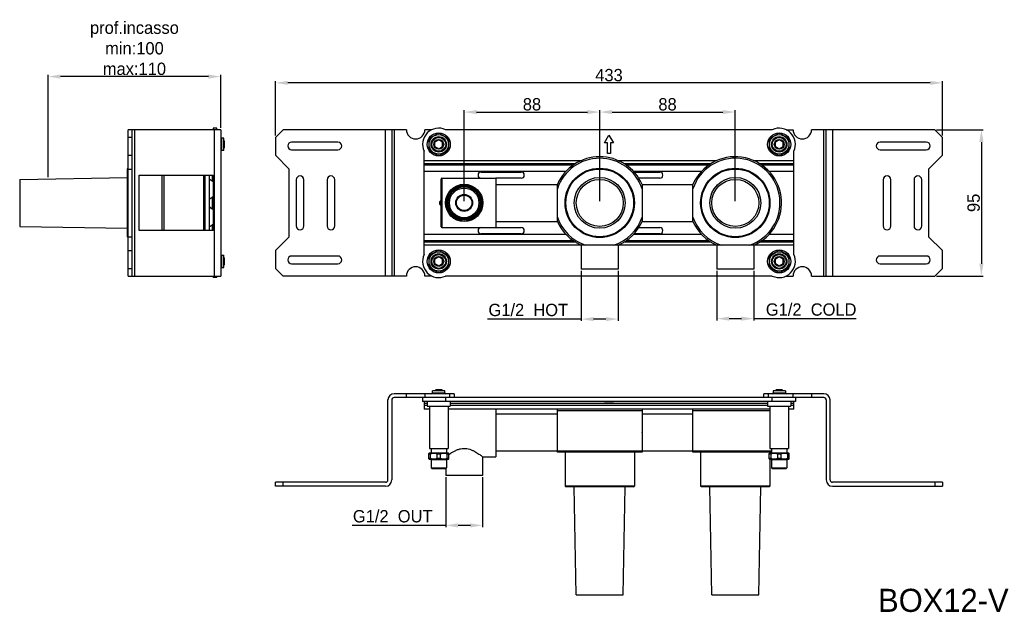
# Model space of a CAD drawing. Header units: inches. Extents: x 3100 to 4399, y 186 to 571.
# Tile 1 of 4: x 3100 to 3740, y 186 to 571. Entities that reach past the tile are written whole.
import ezdxf

# ---------------------------------------------------------------- set-up
doc = ezdxf.new("R2010")
doc.units = ezdxf.units.IN
doc.header["$MEASUREMENT"] = 0
doc.layers.add('02___PRT_ALL_AXES', color=7, linetype='Continuous')
doc.dimstyles.new('3.5', dxfattribs={"dimtxt": 3.5, "dimasz": 3.5, "dimexe": 1.2, "dimexo": 1.2, "dimgap": 1, "dimtad": 1, "dimdec": 1, "dimdsep": 46, "dimtxsty": 'Standard', "dimcen": 0, "dimadec": 0, "dimazin": 0, "dimtfac": 1, "dimtdec": 1, "dimtofl": 0, "dimtmove": 0, "dimatfit": 3, "dimfxl": 0, "dimtolj": 1, "dimarcsym": 0})

# ---------------------------------------------------------------- blocks, each defined once
blk = doc.blocks.new('*D152')
at = {"color": 0, "lineweight": -2, "transparency": 16777216}
for p, q in [((3695.59, 499.28), (3725.82, 499.28)), ((3724.62, 491.28), (3724.62, 412.28)), ((3695.59, 404.28), (3725.82, 404.28))]:
    blk.add_line(p, q, dxfattribs=at)
at = {"color": 0, "transparency": 16777216}
for points in [[(3723.29, 491.28), (3725.96, 491.28), (3724.62, 499.28)], [(3723.29, 412.28), (3725.96, 412.28), (3724.62, 404.28)]]:
    blk.add_solid(points, dxfattribs=at)
at = {"layer": 'Defpoints', "color": 0, "transparency": 16777216}
for p in [(3694.39, 499.28), (3694.39, 404.28), (3724.62, 404.28)]:
    blk.add_point(p, dxfattribs=at)
at = {"color": 0, "transparency": 16777216, "insert": (3719.62, 451.78), "char_height": 8, "attachment_point": 5, "rotation": 90}
blk.add_mtext('\\A1;95', dxfattribs=at)
blk = doc.blocks.new('*D153')
at = {"color": 0, "lineweight": -2, "transparency": 16777216}
for p, q in [((3476.89, 452.98), (3476.89, 511.94)), ((3564.89, 452.98), (3564.89, 511.94)), ((3484.89, 510.74), (3556.89, 510.74))]:
    blk.add_line(p, q, dxfattribs=at)
at = {"color": 0, "transparency": 16777216}
for points in [[(3484.89, 512.08), (3484.89, 509.41), (3476.89, 510.74)], [(3556.89, 512.08), (3556.89, 509.41), (3564.89, 510.74)]]:
    blk.add_solid(points, dxfattribs=at)
at = {"layer": 'Defpoints', "color": 0, "transparency": 16777216}
for p in [(3564.89, 510.74), (3476.89, 451.78), (3564.89, 451.78)]:
    blk.add_point(p, dxfattribs=at)
at = {"color": 0, "transparency": 16777216, "insert": (3520.89, 515.74), "char_height": 8, "attachment_point": 5}
blk.add_mtext('\\A1;88', dxfattribs=at)
blk = doc.blocks.new('*D154')
at = {"color": 0, "lineweight": -2, "transparency": 16777216}
for p, q in [((3552.89, 407.58), (3552.89, 375.41)), ((3576.89, 407.58), (3576.89, 375.41)), ((3560.89, 376.61), (3568.89, 376.61)), ((3576.89, 376.61), (3643.38, 376.61))]:
    blk.add_line(p, q, dxfattribs=at)
at = {"color": 0, "transparency": 16777216}
for points in [[(3560.89, 377.95), (3560.89, 375.28), (3552.89, 376.61)], [(3568.89, 377.95), (3568.89, 375.28), (3576.89, 376.61)]]:
    blk.add_solid(points, dxfattribs=at)
at = {"layer": 'Defpoints', "color": 0, "transparency": 16777216}
for p in [(3552.89, 408.78), (3576.89, 408.78), (3576.89, 376.61)]:
    blk.add_point(p, dxfattribs=at)
at = {"color": 0, "transparency": 16777216, "insert": (3614.13, 382.48), "char_height": 8, "attachment_point": 5}
blk.add_mtext('\\A1;G1/2  COLD', dxfattribs=at)
blk = doc.blocks.new('*D155')
at = {"color": 0, "lineweight": -2, "transparency": 16777216}
for p, q in [((3266.39, 495.48), (3266.39, 530.9)), ((3699.39, 495.48), (3699.39, 530.9)), ((3691.39, 529.7), (3274.39, 529.7))]:
    blk.add_line(p, q, dxfattribs=at)
at = {"color": 0, "transparency": 16777216}
for points in [[(3274.39, 531.03), (3274.39, 528.37), (3266.39, 529.7)], [(3691.39, 531.03), (3691.39, 528.37), (3699.39, 529.7)]]:
    blk.add_solid(points, dxfattribs=at)
at = {"layer": 'Defpoints', "color": 0, "transparency": 16777216}
for p in [(3266.39, 529.7), (3266.39, 494.28), (3699.39, 494.28)]:
    blk.add_point(p, dxfattribs=at)
at = {"color": 0, "transparency": 16777216, "insert": (3482.89, 534.7), "char_height": 8, "attachment_point": 5}
blk.add_mtext('\\A1;433', dxfattribs=at)
blk = doc.blocks.new('*D156')
at = {"color": 0, "lineweight": -2, "transparency": 16777216}
for p, q in [((3464.89, 407.58), (3464.89, 375.12)), ((3488.89, 407.58), (3488.89, 375.12)), ((3464.89, 376.32), (3404.11, 376.32)), ((3480.89, 376.32), (3472.89, 376.32))]:
    blk.add_line(p, q, dxfattribs=at)
at = {"color": 0, "transparency": 16777216}
for points in [[(3472.89, 377.65), (3472.89, 374.99), (3464.89, 376.32)], [(3480.89, 377.65), (3480.89, 374.99), (3488.89, 376.32)]]:
    blk.add_solid(points, dxfattribs=at)
at = {"layer": 'Defpoints', "color": 0, "transparency": 16777216}
for p in [(3464.89, 408.78), (3488.89, 408.78), (3488.89, 376.32)]:
    blk.add_point(p, dxfattribs=at)
at = {"color": 0, "transparency": 16777216, "insert": (3430.5, 382.19), "char_height": 8, "attachment_point": 5}
blk.add_mtext('\\A1;G1/2  HOT', dxfattribs=at)
blk = doc.blocks.new('*D157')
at = {"color": 0, "lineweight": -2, "transparency": 16777216}
for p, q in [((3388.89, 452.98), (3388.89, 511.94)), ((3476.89, 452.98), (3476.89, 511.94)), ((3396.89, 510.74), (3468.89, 510.74))]:
    blk.add_line(p, q, dxfattribs=at)
at = {"color": 0, "transparency": 16777216}
for points in [[(3396.89, 512.08), (3396.89, 509.41), (3388.89, 510.74)], [(3468.89, 512.08), (3468.89, 509.41), (3476.89, 510.74)]]:
    blk.add_solid(points, dxfattribs=at)
at = {"layer": 'Defpoints', "color": 0, "transparency": 16777216}
for p in [(3476.89, 510.74), (3388.89, 451.78), (3476.89, 451.78)]:
    blk.add_point(p, dxfattribs=at)
at = {"color": 0, "transparency": 16777216, "insert": (3432.89, 515.74), "char_height": 8, "attachment_point": 5}
blk.add_mtext('\\A1;88', dxfattribs=at)
blk = doc.blocks.new('*D158')
at = {"color": 0, "lineweight": -2, "transparency": 16777216}
for p, q in [((3376.89, 273.65), (3376.89, 241.19)), ((3400.89, 273.65), (3400.89, 241.19)), ((3376.89, 242.39), (3316.11, 242.39)), ((3392.89, 242.39), (3384.89, 242.39))]:
    blk.add_line(p, q, dxfattribs=at)
at = {"color": 0, "transparency": 16777216}
for points in [[(3384.89, 243.72), (3384.89, 241.06), (3376.89, 242.39)], [(3392.89, 243.72), (3392.89, 241.06), (3400.89, 242.39)]]:
    blk.add_solid(points, dxfattribs=at)
at = {"layer": 'Defpoints', "color": 0, "transparency": 16777216}
for p in [(3376.89, 274.85), (3400.89, 274.85), (3400.89, 242.39)]:
    blk.add_point(p, dxfattribs=at)
at = {"color": 0, "transparency": 16777216, "insert": (3342.5, 248.26), "char_height": 8, "attachment_point": 5}
blk.add_mtext('\\A1;G1/2  OUT', dxfattribs=at)
blk = doc.blocks.new('*D159')
at = {"color": 0, "lineweight": -2, "transparency": 16777216}
for p, q in [((3118.81, 468.58), (3118.81, 534.99)), ((3222.86, 533.79), (3126.81, 533.79)), ((3230.86, 500.48), (3230.86, 534.99))]:
    blk.add_line(p, q, dxfattribs=at)
at = {"color": 0, "transparency": 16777216}
for points in [[(3126.81, 535.12), (3126.81, 532.45), (3118.81, 533.79)], [(3222.86, 535.12), (3222.86, 532.45), (3230.86, 533.79)]]:
    blk.add_solid(points, dxfattribs=at)
at = {"layer": 'Defpoints', "color": 0, "transparency": 16777216}
for p in [(3118.81, 533.79), (3230.86, 499.28), (3118.81, 467.38)]:
    blk.add_point(p, dxfattribs=at)
at = {"color": 0, "transparency": 16777216, "insert": (3174.84, 552.12), "char_height": 8, "attachment_point": 5}
blk.add_mtext('\\A1;prof.incasso\\Pmin:100\\Pmax:110', dxfattribs=at)

msp = doc.modelspace()

# ---------------------------------------------------------------- linework, layer by layer
at = {"color": 7, "linetype": 'Continuous'}
for p, q in [((3170.86, 404.28), (3170.86, 499.28)), ((3230.86, 499.28), (3170.86, 499.28)), ((3173.36, 404.28), (3173.36, 499.28)), ((3174.86, 499.28), (3174.86, 404.28)), ((3228.36, 500.28), (3225.86, 500.28)), ((3225.86, 500.28), (3225.86, 499.28)), ((3226.86, 404.28), (3226.86, 499.28)), ((3228.36, 499.28), (3228.36, 500.28)), ((3230.86, 499.28), (3230.86, 404.28)), ((3266.39, 494.28), (3271.39, 499.28)), ((3351.39, 499.28), (3271.39, 499.28)), ((3337.89, 404.28), (3337.89, 499.28)), ((3341.89, 499.28), (3341.89, 404.28)), ((3343.39, 499.28), (3343.39, 404.28)), ((3367.94, 499.28), (3363.39, 499.28)), ((3588.91, 499.28), (3376.86, 499.28)), ((3597.83, 499.28), (3602.39, 499.28)), ((3694.39, 499.28), (3614.39, 499.28)), ((3622.39, 404.28), (3622.39, 499.28)), ((3623.89, 404.28), (3623.89, 499.28)), ((3627.89, 499.28), (3627.89, 404.28)), ((3694.39, 499.28), (3699.39, 494.28)), ((3173.36, 494.28), (3170.86, 494.28)), ((3232.86, 493.78), (3231.36, 493.78)), ((3231.36, 493.78), (3231.36, 485.78)), ((3232.86, 485.78), (3232.86, 493.78)), ((3233.36, 491.78), (3232.86, 492.28)), ((3266.39, 494.28), (3266.39, 482.78)), ((3365.89, 492.37), (3365.89, 487.18)), ((3366.89, 494.11), (3371.39, 496.7)), ((3372.39, 492.66), (3369.89, 491.22)), ((3374.89, 491.22), (3372.39, 492.66)), ((3373.39, 496.7), (3377.89, 494.11)), ((3378.89, 487.18), (3378.89, 492.37)), ((3480, 490.78), (3482.89, 495.78)), ((3482.89, 495.78), (3485.77, 490.78)), ((3586.89, 492.37), (3586.89, 487.18)), ((3587.89, 494.11), (3592.39, 496.7)), ((3593.39, 492.66), (3590.89, 491.22)), ((3595.89, 491.22), (3593.39, 492.66)), ((3594.39, 496.7), (3598.89, 494.11)), ((3599.89, 487.18), (3599.89, 492.37)), ((3699.39, 482.78), (3699.39, 494.28)), ((3232.86, 485.78), (3231.36, 485.78)), ((3233.36, 487.78), (3232.86, 487.28)), ((3233.36, 487.78), (3233.36, 491.78)), ((3306.89, 491.28), (3276.89, 491.28)), ((3276.89, 486.28), (3306.89, 486.28)), ((3369.89, 488.33), (3369.89, 491.22)), ((3369.89, 488.33), (3372.39, 486.89)), ((3372.39, 486.89), (3374.89, 488.33)), ((3374.89, 488.33), (3374.89, 491.22)), ((3481.89, 490.78), (3480, 490.78)), ((3481.89, 483.78), (3481.89, 490.78)), ((3483.89, 490.78), (3483.89, 483.78)), ((3485.77, 490.78), (3483.89, 490.78)), ((3590.89, 488.33), (3590.89, 491.22)), ((3590.89, 488.33), (3593.39, 486.89)), ((3593.39, 486.89), (3595.89, 488.33)), ((3595.89, 488.33), (3595.89, 491.22)), ((3688.89, 491.28), (3658.89, 491.28)), ((3658.89, 486.28), (3688.89, 486.28)), ((3170.86, 482.78), (3173.36, 482.78)), ((3275.39, 473.78), (3266.39, 482.78)), ((3362.89, 418.25), (3362.89, 485.3)), ((3371.39, 482.85), (3366.89, 485.45)), ((3377.89, 485.45), (3373.39, 482.85)), ((3483.89, 483.78), (3481.89, 483.78)), ((3592.39, 482.85), (3587.89, 485.45)), ((3598.89, 485.45), (3594.39, 482.85)), ((3602.89, 418.25), (3602.89, 485.3)), ((3699.39, 482.78), (3690.39, 473.78)), ((3170.36, 473.78), (3170.86, 474.28)), ((3170.36, 429.78), (3170.36, 473.78)), ((3170.86, 473.78), (3173.36, 473.78)), ((3275.39, 429.78), (3275.39, 473.78)), ((3362.89, 479.28), (3465.07, 479.28)), ((3460.94, 477.11), (3362.89, 477.11)), ((3362.89, 476.39), (3459.75, 476.39)), ((3488.7, 479.28), (3553.07, 479.28)), ((3548.93, 477.11), (3492.83, 477.11)), ((3494.02, 476.39), (3547.75, 476.39)), ((3576.73, 479.28), (3602.89, 479.28)), ((3602.89, 477.11), (3580.82, 477.11)), ((3581.93, 476.39), (3602.89, 476.39)), ((3690.39, 473.78), (3690.39, 429.78)), ((3100.36, 467.05), (3170.36, 468.28)), ((3100.36, 467.05), (3100.36, 436.5)), ((3177.86, 433.78), (3177.86, 469.78)), ((3177.86, 469.78), (3225.86, 469.78)), ((3192.86, 433.78), (3192.86, 469.78)), ((3193.86, 469.78), (3193.86, 433.78)), ((3219.86, 433.78), (3219.86, 469.78)), ((3220.86, 433.78), (3220.86, 469.78)), ((3223.36, 469.78), (3223.36, 433.78)), ((3223.36, 467.42), (3225.31, 466.01)), ((3225.31, 469.78), (3225.31, 466.01)), ((3225.42, 469.78), (3225.42, 465.98)), ((3225.66, 469.78), (3225.66, 465.98)), ((3225.86, 469.78), (3225.86, 433.78)), ((3279.89, 466.78), (3279.89, 436.78)), ((3284.89, 436.78), (3284.89, 466.78)), ((3299.89, 466.78), (3299.89, 436.78)), ((3304.89, 436.78), (3304.89, 466.78)), ((3454.87, 472.06), (3362.89, 472.06)), ((3373.89, 436.28), (3373.89, 467.28)), ((3374.39, 467.78), (3374.39, 435.78)), ((3399.89, 471.78), (3425.89, 471.78)), ((3425.89, 467.78), (3409.39, 467.78)), ((3409.39, 467.77), (3409.39, 435.78)), ((3542.88, 472.06), (3498.9, 472.06)), ((3499.16, 471.78), (3515.89, 471.78)), ((3515.89, 467.78), (3502.23, 467.78)), ((3602.89, 472.06), (3586.91, 472.06)), ((3660.89, 466.78), (3660.89, 436.78)), ((3665.89, 436.78), (3665.89, 466.78)), ((3680.89, 466.78), (3680.89, 436.78)), ((3685.89, 436.78), (3685.89, 466.78)), ((3225.42, 465.98), (3225.66, 465.98)), ((3449.39, 439.79), (3449.39, 463.76)), ((3504.39, 463.76), (3504.39, 439.79)), ((3537.39, 439.79), (3537.39, 463.76)), ((3223.36, 454.14), (3225.31, 455.54)), ((3225.31, 455.54), (3225.31, 448.01)), ((3225.42, 455.58), (3225.66, 455.58)), ((3225.42, 455.58), (3225.42, 447.98)), ((3225.66, 455.58), (3225.66, 447.98)), ((3223.36, 449.42), (3225.31, 448.01)), ((3225.42, 447.98), (3225.66, 447.98)), ((3100.36, 436.5), (3170.36, 435.28)), ((3223.36, 436.14), (3225.31, 437.54)), ((3225.31, 437.54), (3225.31, 433.78)), ((3225.42, 437.58), (3225.66, 437.58)), ((3225.42, 437.58), (3225.42, 433.78)), ((3225.66, 437.58), (3225.66, 433.78)), ((3409.39, 435.78), (3425.89, 435.78)), ((3502.22, 435.78), (3515.89, 435.78)), ((3170.36, 429.78), (3170.86, 429.28)), ((3170.86, 429.78), (3173.36, 429.78)), ((3225.86, 433.78), (3177.86, 433.78)), ((3266.39, 420.78), (3275.39, 429.78)), ((3362.89, 431.49), (3454.85, 431.49)), ((3425.89, 431.78), (3399.89, 431.78)), ((3498.92, 431.49), (3542.85, 431.49)), ((3515.89, 431.78), (3499.17, 431.78)), ((3586.99, 431.49), (3602.89, 431.49)), ((3690.39, 429.78), (3699.39, 420.78)), ((3459.83, 427.16), (3362.89, 427.16)), ((3362.89, 426.44), (3460.89, 426.44)), ((3602.89, 424.28), (3362.89, 424.28)), ((3492.88, 426.44), (3548.89, 426.44)), ((3547.83, 427.16), (3493.94, 427.16)), ((3580.9, 426.44), (3602.89, 426.44)), ((3602.89, 427.16), (3581.92, 427.16)), ((3170.86, 420.78), (3173.36, 420.78)), ((3231.36, 417.78), (3232.86, 417.78)), ((3231.36, 417.78), (3231.36, 409.78)), ((3232.86, 409.78), (3232.86, 417.78)), ((3233.36, 415.78), (3232.86, 416.28)), ((3233.36, 411.78), (3233.36, 415.78)), ((3266.39, 420.78), (3266.39, 409.28)), ((3306.89, 417.28), (3276.89, 417.28)), ((3365.89, 416.37), (3365.89, 411.18)), ((3366.89, 418.11), (3371.39, 420.7)), ((3372.39, 416.66), (3369.89, 415.22)), ((3374.89, 415.22), (3372.39, 416.66)), ((3373.39, 420.7), (3377.89, 418.11)), ((3378.89, 411.18), (3378.89, 416.37)), ((3586.89, 416.37), (3586.89, 411.18)), ((3587.89, 418.11), (3592.39, 420.7)), ((3593.39, 416.66), (3590.89, 415.22)), ((3595.89, 415.22), (3593.39, 416.66)), ((3594.39, 420.7), (3598.89, 418.11)), ((3599.89, 411.18), (3599.89, 416.37)), ((3688.89, 417.28), (3658.89, 417.28)), ((3699.39, 409.28), (3699.39, 420.78)), ((3170.86, 409.28), (3173.36, 409.28)), ((3231.36, 409.78), (3232.86, 409.78)), ((3233.36, 411.78), (3232.86, 411.28)), ((3271.39, 404.28), (3266.39, 409.28)), ((3276.89, 412.28), (3306.89, 412.28)), ((3371.39, 406.85), (3366.89, 409.45)), ((3369.89, 412.33), (3369.89, 415.22)), ((3369.89, 412.33), (3372.39, 410.89)), ((3372.39, 410.89), (3374.89, 412.33)), ((3377.89, 409.45), (3373.39, 406.85)), ((3374.89, 412.33), (3374.89, 415.22)), ((3592.39, 406.85), (3587.89, 409.45)), ((3590.89, 412.33), (3590.89, 415.22)), ((3590.89, 412.33), (3593.39, 410.89)), ((3593.39, 410.89), (3595.89, 412.33)), ((3598.89, 409.45), (3594.39, 406.85)), ((3595.89, 412.33), (3595.89, 415.22)), ((3658.89, 412.28), (3688.89, 412.28)), ((3699.39, 409.28), (3694.39, 404.28)), ((3170.86, 404.28), (3230.86, 404.28)), ((3225.86, 404.28), (3225.86, 403.28)), ((3228.36, 403.28), (3225.86, 403.28)), ((3228.36, 403.28), (3228.36, 404.28)), ((3351.39, 404.28), (3271.39, 404.28)), ((3367.94, 404.28), (3363.39, 404.28)), ((3588.91, 404.28), (3376.86, 404.28)), ((3597.83, 404.28), (3602.39, 404.28)), ((3614.39, 404.28), (3694.39, 404.28)), ((3382.39, 327.85), (3343.39, 327.85)), ((3351.39, 325.35), (3351.39, 327.85)), ((3363.39, 327.85), (3363.39, 325.35)), ((3368.39, 328.35), (3368.39, 329.85)), ((3376.39, 329.85), (3368.39, 329.85)), ((3368.39, 328.35), (3376.39, 328.35)), ((3370.39, 330.35), (3369.89, 329.85)), ((3374.39, 330.35), (3370.39, 330.35)), ((3374.39, 330.35), (3374.89, 329.85)), ((3376.39, 328.35), (3376.39, 329.85)), ((3379.39, 327.85), (3379.39, 325.35)), ((3382.39, 327.85), (3382.39, 325.35)), ((3622.39, 327.85), (3583.39, 327.85)), ((3583.39, 325.35), (3583.39, 327.85)), ((3586.39, 325.35), (3586.39, 327.85)), ((3597.39, 329.85), (3589.39, 329.85)), ((3589.39, 329.85), (3589.39, 328.35)), ((3589.39, 328.35), (3597.39, 328.35)), ((3591.39, 330.35), (3590.89, 329.85)), ((3595.39, 330.35), (3591.39, 330.35)), ((3595.39, 330.35), (3595.89, 329.85)), ((3597.39, 329.85), (3597.39, 328.35)), ((3602.39, 325.35), (3602.39, 327.85)), ((3614.39, 327.85), (3614.39, 325.35)), ((3339.39, 271.85), (3339.39, 323.85)), ((3341.89, 323.85), (3341.89, 271.85)), ((3622.39, 325.35), (3343.39, 325.35)), ((3361.89, 325.35), (3361.89, 322.85)), ((3603.89, 322.85), (3361.89, 322.85)), ((3362.89, 322.85), (3362.89, 317.85)), ((3364.89, 321.6), (3362.89, 321.6)), ((3362.89, 320.35), (3364.89, 320.35)), ((3364.89, 322.85), (3364.89, 319.85)), ((3364.89, 319.85), (3379.89, 319.85)), ((3366.39, 319.85), (3366.39, 292.35)), ((3376.86, 325.35), (3376.86, 322.85)), ((3378.39, 319.85), (3378.39, 292.35)), ((3379.89, 322.85), (3379.89, 319.85)), ((3585.89, 321.6), (3379.89, 321.6)), ((3379.89, 320.35), (3585.89, 320.35)), ((3480, 322.75), (3480, 322.85)), ((3480, 322.75), (3485.77, 322.75)), ((3482.89, 322.75), (3482.89, 322.85)), ((3485.77, 322.75), (3485.77, 322.85)), ((3585.89, 322.85), (3585.89, 319.85)), ((3585.89, 319.85), (3600.89, 319.85)), ((3587.39, 319.85), (3587.39, 292.35)), ((3588.91, 322.85), (3588.91, 325.35)), ((3599.39, 319.85), (3599.39, 292.35)), ((3600.89, 322.85), (3600.89, 319.85)), ((3602.89, 321.6), (3600.89, 321.6)), ((3600.89, 320.35), (3602.89, 320.35)), ((3602.89, 317.85), (3602.89, 322.85)), ((3603.89, 325.35), (3603.89, 322.85)), ((3623.89, 323.85), (3623.89, 271.85)), ((3626.39, 271.85), (3626.39, 323.85)), ((3366.39, 317.85), (3362.89, 317.85)), ((3587.39, 317.85), (3378.39, 317.85)), ((3409.39, 317.85), (3409.39, 286.85)), ((3449.39, 289.85), (3449.39, 317.85)), ((3504.39, 316.85), (3449.39, 316.85)), ((3504.39, 317.85), (3504.39, 289.85)), ((3537.39, 289.85), (3537.39, 317.85)), ((3587.39, 316.85), (3537.39, 316.85)), ((3602.89, 317.85), (3599.39, 317.85)), ((3366.09, 289.35), (3365.89, 289.15)), ((3365.89, 285.55), (3365.89, 289.15)), ((3366.89, 288.65), (3365.89, 288.65)), ((3378.69, 289.35), (3366.09, 289.35)), ((3366.39, 292.35), (3378.39, 292.35)), ((3366.89, 288.65), (3366.89, 286.05)), ((3367.39, 292.35), (3367.39, 289.35)), ((3371.39, 286.05), (3371.39, 288.65)), ((3373.39, 288.65), (3371.39, 288.65)), ((3373.39, 288.65), (3373.39, 286.05)), ((3377.39, 292.35), (3377.39, 289.35)), ((3377.89, 286.05), (3377.89, 288.65)), ((3378.89, 288.65), (3377.89, 288.65)), ((3378.69, 289.35), (3378.89, 289.15)), ((3378.89, 285.55), (3378.89, 289.15)), ((3449.39, 290.85), (3504.39, 290.85)), ((3504.39, 289.85), (3449.39, 289.85)), ((3537.39, 290.85), (3588.39, 290.85)), ((3588.39, 289.85), (3537.39, 289.85)), ((3587.09, 289.35), (3586.89, 289.15)), ((3586.89, 285.55), (3586.89, 289.15)), ((3587.89, 288.65), (3586.89, 288.65)), ((3599.69, 289.35), (3587.09, 289.35)), ((3587.39, 292.35), (3599.39, 292.35)), ((3587.89, 288.65), (3587.89, 286.05)), ((3588.39, 292.35), (3588.39, 289.35)), ((3594.39, 288.65), (3592.39, 288.65)), ((3592.39, 286.05), (3592.39, 288.65)), ((3594.39, 288.65), (3594.39, 286.05)), ((3598.39, 292.35), (3598.39, 289.35)), ((3599.89, 288.65), (3598.89, 288.65)), ((3598.89, 286.05), (3598.89, 288.65)), ((3599.69, 289.35), (3599.89, 289.15)), ((3599.89, 285.55), (3599.89, 289.15)), ((3365.89, 286.05), (3366.89, 286.05)), ((3366.09, 285.35), (3365.89, 285.55)), ((3366.09, 285.35), (3378.69, 285.35)), ((3367.89, 285.35), (3367.39, 284.85)), ((3367.39, 284.85), (3367.39, 279.85)), ((3377.39, 284.85), (3367.39, 284.85)), ((3371.39, 286.05), (3373.39, 286.05)), ((3376.89, 285.35), (3377.39, 284.85)), ((3377.39, 284.85), (3377.39, 279.85)), ((3377.89, 286.05), (3378.89, 286.05)), ((3378.69, 285.35), (3378.89, 285.55)), ((3586.89, 286.05), (3587.89, 286.05)), ((3587.09, 285.35), (3586.89, 285.55)), ((3587.09, 285.35), (3599.69, 285.35)), ((3588.89, 285.35), (3588.39, 284.85)), ((3598.39, 284.85), (3588.39, 284.85)), ((3588.39, 284.85), (3588.39, 279.85)), ((3592.39, 286.05), (3594.39, 286.05)), ((3597.89, 285.35), (3598.39, 284.85)), ((3598.39, 284.85), (3598.39, 279.85)), ((3598.89, 286.05), (3599.89, 286.05)), ((3599.69, 285.35), (3599.89, 285.55)), ((3367.89, 279.35), (3367.39, 279.85)), ((3367.39, 279.85), (3377.39, 279.85)), ((3367.89, 279.35), (3376.89, 279.35)), ((3376.89, 279.35), (3377.39, 279.85)), ((3588.39, 279.85), (3598.39, 279.85)), ((3588.89, 279.35), (3588.39, 279.85)), ((3588.89, 279.35), (3597.89, 279.35)), ((3597.89, 279.35), (3598.39, 279.85)), ((3266.39, 267.85), (3266.39, 270.35)), ((3337.89, 270.35), (3266.39, 270.35)), ((3271.39, 267.85), (3271.39, 270.35)), ((3699.39, 270.35), (3627.89, 270.35)), ((3694.39, 270.35), (3694.39, 267.85)), ((3699.39, 270.35), (3699.39, 267.85)), ((3337.89, 267.85), (3266.39, 267.85)), ((3454.89, 267.35), (3454.39, 267.85)), ((3499.39, 267.85), (3454.39, 267.85)), ((3498.89, 267.35), (3454.89, 267.35)), ((3461.61, 197.35), (3460.39, 267.35)), ((3492.16, 197.35), (3493.39, 267.35)), ((3498.89, 267.35), (3499.39, 267.85)), ((3587.39, 267.85), (3542.39, 267.85)), ((3542.89, 267.35), (3542.39, 267.85)), ((3586.89, 267.35), (3542.89, 267.35)), ((3549.61, 197.35), (3548.39, 267.35)), ((3580.16, 197.35), (3581.39, 267.35)), ((3586.89, 267.35), (3587.39, 267.85)), ((3627.89, 267.85), (3699.39, 267.85)), ((3461.61, 197.35), (3492.16, 197.35)), ((3549.61, 197.35), (3580.16, 197.35))]:
    msp.add_line(p, q, dxfattribs=at)
for centre, radius in [((3372.39, 489.78), 7.5), ((3372.39, 489.78), 6.3), ((3372.39, 489.78), 5), ((3372.39, 489.78), 4.5), ((3372.39, 489.78), 3.2), ((3593.39, 489.78), 7.5), ((3593.39, 489.78), 6.3), ((3593.39, 489.78), 5), ((3593.39, 489.78), 4.5), ((3593.39, 489.78), 3.2), ((3476.89, 451.78), 22.5), ((3476.89, 451.78), 22), ((3564.89, 451.78), 22.5), ((3564.89, 451.78), 22), ((3476.89, 451.78), 16.5), ((3476.89, 451.78), 15.28), ((3564.89, 451.78), 16.5), ((3564.89, 451.78), 15.28), ((3388.89, 451.78), 11.25), ((3388.89, 451.78), 10.75), ((3388.89, 451.78), 10.4), ((3388.89, 451.78), 9.6), ((3388.89, 451.78), 5.5), ((3388.89, 451.78), 5), ((3372.39, 413.78), 7.5), ((3372.39, 413.78), 6.3), ((3372.39, 413.78), 5), ((3372.39, 413.78), 4.5), ((3372.39, 413.78), 3.2), ((3593.39, 413.78), 7.5), ((3593.39, 413.78), 6.3), ((3593.39, 413.78), 5), ((3593.39, 413.78), 4.5), ((3593.39, 413.78), 3.2)]:
    msp.add_circle(centre, radius, dxfattribs=at)
for centre, radius, start, end in [((3357.39, 499.28), 6, 180, 0), ((3372.39, 489.78), 10.5, 64.79123, 205.20877), ((3593.39, 489.78), 10.5, 334.79123, 115.20877), ((3608.39, 499.28), 6, 180, 0), ((3231.36, 494.28), 0.5, 202.5, 270), ((3372.39, 489.78), 7, 141.78679, 158.21321), ((3372.39, 489.78), 7, 81.78679, 98.21321), ((3372.39, 489.78), 7, 21.78679, 38.21321), ((3593.39, 489.78), 7, 141.78679, 158.21321), ((3593.39, 489.78), 7, 81.78679, 98.21321), ((3593.39, 489.78), 7, 21.78679, 38.21321), ((3231.36, 485.28), 0.5, 90, 180), ((3276.89, 488.78), 2.5, 90, 270), ((3306.89, 488.78), 2.5, 270, 90), ((3372.39, 489.78), 7, 201.78679, 218.21321), ((3372.39, 489.78), 7, 321.78679, 338.21321), ((3593.39, 489.78), 7, 201.78679, 218.21321), ((3593.39, 489.78), 7, 321.78679, 338.21321), ((3658.89, 488.78), 2.5, 90, 270), ((3688.89, 488.78), 2.5, 270, 90), ((3372.39, 489.78), 7, 261.78679, 278.21321), ((3476.89, 451.78), 30, 23.55646, 156.44354), ((3476.89, 451.78), 29, 18.50863, 161.49137), ((3564.89, 451.78), 30, 293.55646, 156.44354), ((3564.89, 451.78), 29, 288.50863, 161.49137), ((3593.39, 489.78), 7, 261.78679, 278.21321), ((3282.39, 466.78), 2.5, 0, 180), ((3302.39, 466.78), 2.5, 0, 180), ((3374.39, 467.28), 0.5, 90, 180), ((3399.89, 469.78), 2, 90, 270), ((3425.89, 469.78), 2, 270, 90), ((3515.89, 469.78), 2, 270, 90), ((3663.39, 466.78), 2.5, 0, 180), ((3683.39, 466.78), 2.5, 0, 180), ((3225.42, 466.18), 0.2, 234.24611, 270), ((3225.66, 466.18), 0.2, 270, 0), ((3225.42, 455.38), 0.2, 90, 125.75389), ((3225.66, 455.38), 0.2, 0, 90), ((3225.42, 448.18), 0.2, 234.24611, 270), ((3225.66, 448.18), 0.2, 270, 0), ((3374.89, 451.78), 2, 120.36051, 239.63974), ((3476.89, 451.78), 29, 198.50863, 251.49137), ((3476.89, 451.78), 29, 288.50863, 341.49137), ((3564.89, 451.78), 29, 198.50863, 251.49137), ((3225.42, 437.38), 0.2, 90, 125.75389), ((3225.66, 437.38), 0.2, 0, 90), ((3282.39, 436.78), 2.5, 180, 0), ((3302.39, 436.78), 2.5, 180, 0), ((3374.39, 436.28), 0.5, 180, 270), ((3399.89, 433.78), 2, 90, 270), ((3425.89, 433.78), 2, 270, 90), ((3476.89, 451.78), 30, 203.55646, 246.44354), ((3476.89, 451.78), 30, 293.55646, 336.44354), ((3515.89, 433.78), 2, 270, 90), ((3564.89, 451.78), 30, 203.55646, 246.44354), ((3663.39, 436.78), 2.5, 180, 0), ((3683.39, 436.78), 2.5, 180, 0), ((3231.36, 418.28), 0.5, 180, 270), ((3276.89, 414.78), 2.5, 90, 270), ((3306.89, 414.78), 2.5, 270, 90), ((3372.39, 413.78), 10.5, 154.79123, 295.20877), ((3372.39, 413.78), 7, 141.78679, 158.21321), ((3372.39, 413.78), 7, 81.78679, 98.21321), ((3372.39, 413.78), 7, 21.78679, 38.21321), ((3593.39, 413.78), 7, 141.78679, 158.21321), ((3593.39, 413.78), 10.5, 244.79123, 25.20877), ((3593.39, 413.78), 7, 81.78679, 98.21321), ((3593.39, 413.78), 7, 21.78679, 38.21321), ((3658.89, 414.78), 2.5, 90, 270), ((3688.89, 414.78), 2.5, 270, 90), ((3231.36, 409.28), 0.5, 90, 180), ((3357.39, 404.28), 6, 0, 180), ((3372.39, 413.78), 7, 201.78679, 218.21321), ((3372.39, 413.78), 7, 321.78679, 338.21321), ((3593.39, 413.78), 7, 201.78679, 218.21321), ((3593.39, 413.78), 7, 321.78679, 338.21321), ((3608.39, 404.28), 6, 0, 180), ((3372.39, 413.78), 7, 261.78679, 278.21321), ((3593.39, 413.78), 7, 261.78679, 278.21321), ((3343.39, 323.85), 4, 90, 180), ((3367.89, 328.35), 0.5, 270, 0), ((3376.89, 328.35), 0.5, 180, 270), ((3588.89, 328.35), 0.5, 270, 0), ((3597.89, 328.35), 0.5, 180, 270), ((3622.39, 323.85), 4, 0, 90), ((3343.39, 323.85), 1.5, 90, 180), ((3622.39, 323.85), 1.5, 0, 90), ((3337.89, 271.85), 4, 270, 0), ((3337.89, 271.85), 1.5, 270, 0), ((3627.89, 271.85), 4, 180, 270), ((3627.89, 271.85), 1.5, 180, 270)]:
    msp.add_arc(centre, radius, start, end, dxfattribs=at)
for points in [[(3371.39, 288.65), (3371.03, 288.8), (3370.47, 288.99), (3369.71, 289.12), (3369.14, 289.16), (3368.56, 289.12), (3367.8, 288.99), (3367.24, 288.8), (3366.89, 288.65)], [(3377.89, 288.65), (3377.53, 288.8), (3376.97, 288.99), (3376.21, 289.12), (3375.64, 289.16), (3375.06, 289.12), (3374.3, 288.99), (3373.74, 288.8), (3373.39, 288.65)], [(3592.39, 288.65), (3592.03, 288.8), (3591.47, 288.99), (3590.71, 289.12), (3590.14, 289.16), (3589.56, 289.12), (3588.8, 288.99), (3588.24, 288.8), (3587.89, 288.65)], [(3598.89, 288.65), (3598.53, 288.8), (3597.97, 288.99), (3597.21, 289.12), (3596.64, 289.16), (3596.06, 289.12), (3595.3, 288.99), (3594.74, 288.8), (3594.39, 288.65)], [(3366.89, 286.05), (3367.24, 285.89), (3367.8, 285.7), (3368.56, 285.57), (3369.14, 285.54), (3369.71, 285.57), (3370.47, 285.7), (3371.03, 285.89), (3371.39, 286.05)], [(3373.39, 286.05), (3373.74, 285.89), (3374.3, 285.7), (3375.06, 285.57), (3375.64, 285.54), (3376.21, 285.57), (3376.97, 285.7), (3377.53, 285.89), (3377.89, 286.05)], [(3587.89, 286.05), (3588.24, 285.89), (3588.8, 285.7), (3589.56, 285.57), (3590.14, 285.54), (3590.71, 285.57), (3591.47, 285.7), (3592.03, 285.89), (3592.39, 286.05)], [(3594.39, 286.05), (3594.74, 285.89), (3595.3, 285.7), (3596.06, 285.57), (3596.64, 285.54), (3597.21, 285.57), (3597.97, 285.7), (3598.53, 285.89), (3598.89, 286.05)]]:
    msp.add_open_spline(points, degree=3, knots=[0, 0, 0, 0, 0.251217, 0.375807, 0.5, 0.624193, 0.748783, 1, 1, 1, 1], dxfattribs=at)
at = {"layer": '02___PRT_ALL_AXES', "color": 7, "linetype": 'Continuous'}
for p, q in [((3223.36, 467.42), (3225.31, 466.01)), ((3374.39, 467.78), (3409.39, 467.78)), ((3225.42, 465.98), (3225.66, 465.98)), ((3409.39, 463.78), (3449.39, 463.78)), ((3504.39, 463.78), (3537.39, 463.78)), ((3223.36, 454.14), (3225.31, 455.54)), ((3225.42, 455.58), (3225.66, 455.58)), ((3223.36, 449.42), (3225.31, 448.01)), ((3225.42, 447.98), (3225.66, 447.98)), ((3223.36, 436.14), (3225.31, 437.54)), ((3225.42, 437.58), (3225.66, 437.58)), ((3374.39, 435.78), (3409.39, 435.78)), ((3409.39, 439.78), (3449.39, 439.78)), ((3504.39, 439.78), (3537.39, 439.78)), ((3464.89, 424.28), (3464.89, 408.78)), ((3488.89, 424.28), (3488.89, 408.78)), ((3552.89, 424.28), (3552.89, 408.78)), ((3576.89, 424.28), (3576.89, 408.78)), ((3488.89, 408.78), (3464.89, 408.78)), ((3576.89, 408.78), (3552.89, 408.78)), ((3409.39, 314.85), (3449.39, 314.85)), ((3504.39, 314.85), (3537.39, 314.85)), ((3449.39, 302.73), (3449.39, 302.97)), ((3504.39, 302.71), (3504.39, 302.99)), ((3537.39, 302.71), (3537.39, 302.99)), ((3409.39, 290.85), (3449.39, 290.85)), ((3454.39, 289.85), (3454.39, 267.85)), ((3499.39, 289.85), (3499.39, 267.85)), ((3504.39, 290.85), (3537.39, 290.85)), ((3542.39, 289.85), (3542.39, 267.85)), ((3587.39, 289.85), (3587.39, 289.35)), ((3400.89, 286.92), (3400.89, 274.85)), ((3400.99, 286.85), (3409.39, 286.85)), ((3587.39, 285.35), (3587.39, 267.85)), ((3376.89, 279.35), (3376.89, 274.85)), ((3400.89, 274.85), (3376.89, 274.85))]:
    msp.add_line(p, q, dxfattribs=at)
for radius in [12.1, 12]:
    msp.add_circle((3388.89, 451.78), radius, dxfattribs=at)
msp.add_open_spline([(3378.88, 288.37), (3379.7, 288.93), (3381.03, 289.8), (3382.97, 290.85), (3384.67, 291.6), (3386.54, 292.18), (3388.53, 292.44), (3390.55, 292.31), (3392.47, 291.83), (3394.23, 291.13), (3396.25, 290.09), (3398.27, 288.82), (3399.95, 287.62), (3400.77, 287.01), (3400.99, 286.85)], degree=3, knots=[0, 0, 0, 0, 0.122765, 0.194216, 0.270493, 0.350474, 0.4328, 0.51551, 0.596488, 0.67418, 0.74744, 0.875444, 0.966154, 1, 1, 1, 1], dxfattribs=at)

# ---------------------------------------------------------------- texts
at = {"insert": (3657.57, 201.21), "char_height": 15, "attachment_point": 1}
msp.add_mtext_dynamic_manual_height_columns('BOX12-V', width=113.1243, gutter_width=1, heights=[0], dxfattribs=at)

# ---------------------------------------------------------------- dimensions: what is measured, and where the dimension line sits
for base, p1, p2, text, picture, middle in [((3118.81, 533.79), (3230.86, 499.28), (3118.81, 467.38), 'prof.incasso\\Pmin:100\\Pmax:110', '*D159', (3174.84, 552.12)), ((3576.89, 376.61), (3552.89, 408.78), (3576.89, 408.78), 'G1/2  COLD', '*D154', (3614.13, 382.48))]:
    dim = msp.add_linear_dim(base=base, p1=p1, p2=p2, text=text, dimstyle='3.5', override={"dimtxt": 8, "dimasz": 8})
    dim.commit()
    dim.dimension.update_dxf_attribs({"geometry": picture, "text_midpoint": middle})
for base, p1, p2, picture, middle in [((3266.39, 529.7), (3699.39, 494.28), (3266.39, 494.28), '*D155', (3482.89, 534.7)), ((3476.89, 510.74), (3388.89, 451.78), (3476.89, 451.78), '*D157', (3432.89, 515.74)), ((3564.89, 510.74), (3476.89, 451.78), (3564.89, 451.78), '*D153', (3520.89, 515.74))]:
    dim = msp.add_linear_dim(base=base, p1=p1, p2=p2, dimstyle='3.5', override={"dimtxt": 8, "dimasz": 8})
    dim.commit()
    dim.dimension.update_dxf_attribs({"geometry": picture, "text_midpoint": middle})
dim = msp.add_linear_dim(base=(3724.62, 404.28), p1=(3694.39, 499.28), p2=(3694.39, 404.28), angle=90, dimstyle='3.5', override={"dimtxt": 8, "dimasz": 8})
dim.commit()
dim.dimension.update_dxf_attribs({"geometry": '*D152', "text_midpoint": (3719.62, 451.78)})
for base, p1, p2, text, picture, middle in [((3488.89, 376.32), (3464.89, 408.78), (3488.89, 408.78), 'G1/2  HOT', '*D156', (3430.5, 376.32)), ((3400.89, 242.39), (3376.89, 274.85), (3400.89, 274.85), 'G1/2  OUT', '*D158', (3342.5, 242.39))]:
    dim = msp.add_linear_dim(base=base, p1=p1, p2=p2, text=text, dimstyle='3.5', override={"dimtxt": 8, "dimasz": 8})
    dim.commit()
    dim.dimension.update_dxf_attribs({"geometry": picture, "text_midpoint": middle, "dimtype": 160})

doc.saveas('drawing.dxf')
